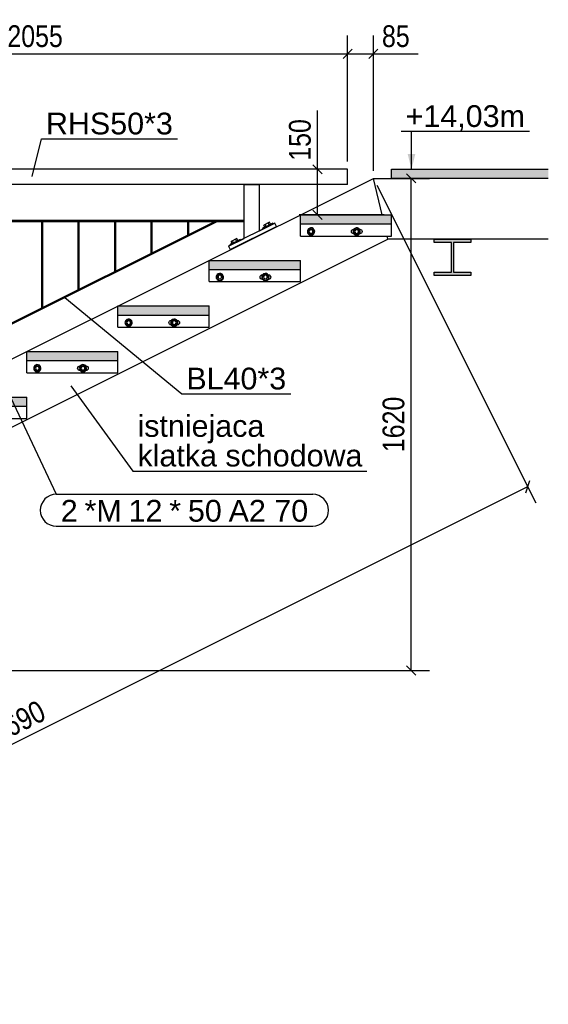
# Model space of a CAD drawing. Header units: millimetres. Extents: x 30 to 140409, y 21 to 10629.
# Tile 14 of 37: x 69640 to 71378, y 120 to 3361. Entities that reach past the tile are written whole.
import ezdxf

# ---------------------------------------------------------------- set-up
doc = ezdxf.new("R2010")
doc.units = ezdxf.units.MM
doc.styles.add('Arial', font='ARIAL.TTF', dxfattribs={"height": 0.2})
doc.styles.add('Arial Narrow', font='ARIALN.TTF', dxfattribs={"height": 0.2})

# ---------------------------------------------------------------- blocks, each defined once
blk = doc.blocks.new('Part-8614 - 8504')
blk.add_hatch(color=6).paths.add_polyline_path([(70562.7, 2568.6), (70262.7, 2568.6), (70262.7, 2538.6), (70562.7, 2538.6)])
at = {"color": 7}
for p, q in [((70262.7, 2568.6), (70262.7, 2568.7)), ((70262.7, 2538.7), (70262.7, 2568.7)), ((70262.7, 2568.7), (70562.7, 2568.7)), ((70262.7, 2538.6), (70262.7, 2568.6)), ((70262.7, 2568.6), (70562.7, 2568.6)), ((70562.7, 2568.6), (70562.7, 2568.7)), ((70562.7, 2568.7), (70562.7, 2568.6)), ((70562.7, 2538.6), (70562.7, 2568.6)), ((70262.7, 2538.6), (70262.7, 2538.7)), ((70262.7, 2538.6), (70562.7, 2538.6))]:
    blk.add_line(p, q, dxfattribs=at)
blk = doc.blocks.new('Part-8577 - 8504')
at = {"color": 7}
for p, q in [((70802.7, 2838.7), (70862.7, 2838.7)), ((70831, 2718.6), (70802.7, 2838.7)), ((70802.7, 2838.7), (70862.7, 2838.7)), ((70849.9, 2638.7), (70847.5, 2648.7)), ((71377.7, 2638.7), (70849.9, 2638.7))]:
    blk.add_line(p, q, dxfattribs=at)
blk = doc.blocks.new('Part-8522 - 8504')
blk.add_hatch(color=6).paths.add_polyline_path([(71377.7, 2838.6), (71377.7, 2868.6), (70862.7, 2868.6), (70862.7, 2838.6)])
at = {"color": 7}
for p, q in [((70862.7, 2868.6), (71377.7, 2868.6)), ((70862.7, 2838.6), (70862.7, 2868.6)), ((71377.7, 2838.6), (70862.7, 2838.6))]:
    blk.add_line(p, q, dxfattribs=at)
blk = doc.blocks.new('Part-8575 - 8504')
at = {"color": 7}
for p, q in [((67562.5, 1218.6), (70802.7, 2838.7)), ((67562.5, 1218.6), (70802.7, 2838.7)), ((70831, 2718.6), (70802.7, 2838.7)), ((67549.9, 988.7), (70849.9, 2638.7)), ((70849.9, 2638.7), (70847.5, 2648.7)), ((67549.9, 988.7), (67502.7, 1188.6))]:
    blk.add_line(p, q, dxfattribs=at)
blk = doc.blocks.new('Part-8527 - 8504')
blk.add_hatch(color=6).paths.add_polyline_path([(71122.7, 2638.6), (71002.7, 2638.6), (71002.7, 2627.6), (71059.5, 2627.6), (71059.5, 2529.6), (71002.7, 2529.6), (71002.7, 2518.6), (71122.7, 2518.6), (71122.7, 2529.6), (71066, 2529.6), (71066, 2627.6), (71122.7, 2627.6)])
at = {"color": 7}
for p, q in [((71002.7, 2638.6), (71122.7, 2638.6)), ((71002.7, 2627.6), (71002.7, 2638.6)), ((71059.5, 2627.6), (71002.7, 2627.6)), ((71059.5, 2529.6), (71059.5, 2627.6)), ((71122.7, 2627.6), (71066, 2627.6)), ((71066, 2627.6), (71066, 2529.6)), ((71122.7, 2638.6), (71122.7, 2627.6)), ((71002.7, 2518.6), (71002.7, 2529.6)), ((71002.7, 2529.6), (71059.5, 2529.6)), ((71066, 2529.6), (71122.7, 2529.6)), ((71122.7, 2529.6), (71122.7, 2518.6)), ((71122.7, 2518.6), (71002.7, 2518.6))]:
    blk.add_line(p, q, dxfattribs=at)
blk = doc.blocks.new('Part-8602 - 8504')
blk.add_hatch(color=6).paths.add_polyline_path([(69662.7, 2118.6), (69362.7, 2118.6), (69362.7, 2088.6), (69662.7, 2088.6)])
at = {"color": 7}
for p, q in [((69362.7, 2118.6), (69362.7, 2118.7)), ((69362.7, 2088.7), (69362.7, 2118.7)), ((69362.7, 2118.7), (69662.7, 2118.7)), ((69362.7, 2088.6), (69362.7, 2118.6)), ((69362.7, 2118.6), (69662.7, 2118.6)), ((69662.7, 2118.6), (69662.7, 2118.7)), ((69662.7, 2118.7), (69662.7, 2118.6)), ((69662.7, 2088.6), (69662.7, 2118.6)), ((69362.7, 2088.6), (69362.7, 2088.7)), ((69362.7, 2088.6), (69662.7, 2088.6))]:
    blk.add_line(p, q, dxfattribs=at)
blk = doc.blocks.new('Part-8603 - 8504')
at = {"color": 7}
for p, q in [((69362.7, 2048.7), (69362.7, 2088.7)), ((69362.7, 2088.7), (69362.7, 2088.7)), ((69362.7, 2088.7), (69362.7, 2088.7)), ((69662.7, 2048.7), (69662.7, 2088.6)), ((69362.7, 2048.7), (69362.7, 2048.7)), ((69362.7, 2048.7), (69662.7, 2048.7)), ((69662.7, 2048.7), (69662.7, 2048.7))]:
    blk.add_line(p, q, dxfattribs=at)
blk = doc.blocks.new('Part-8606 - 8504')
blk.add_hatch(color=6).paths.add_polyline_path([(69962.7, 2268.6), (69662.7, 2268.6), (69662.7, 2238.6), (69962.7, 2238.6)])
at = {"color": 7}
for p, q in [((69662.7, 2268.6), (69662.7, 2268.7)), ((69662.7, 2238.7), (69662.7, 2268.7)), ((69662.7, 2268.7), (69962.7, 2268.7)), ((69662.7, 2238.6), (69662.7, 2268.6)), ((69662.7, 2268.6), (69962.7, 2268.6)), ((69962.7, 2268.6), (69962.7, 2268.7)), ((69962.7, 2268.7), (69962.7, 2268.6)), ((69962.7, 2238.6), (69962.7, 2268.6)), ((69662.7, 2238.6), (69662.7, 2238.7)), ((69662.7, 2238.6), (69962.7, 2238.6))]:
    blk.add_line(p, q, dxfattribs=at)
blk = doc.blocks.new('Part-8607 - 8504')
at = {"color": 7}
for p, q in [((69662.7, 2198.7), (69662.7, 2238.7)), ((69662.7, 2238.7), (69662.7, 2238.7)), ((69662.7, 2238.7), (69662.7, 2238.7)), ((69962.7, 2198.7), (69962.7, 2238.6)), ((69662.7, 2198.7), (69662.7, 2198.7)), ((69662.7, 2198.7), (69962.7, 2198.7)), ((69962.7, 2198.7), (69962.7, 2198.7))]:
    blk.add_line(p, q, dxfattribs=at)
blk = doc.blocks.new('Bolt-8608 - 8504')
at = {"color": 7}
for p, q in [((69697.7, 2224.6), (69688.2, 2219.1)), ((69688.2, 2219.1), (69688.2, 2208.2)), ((69688.2, 2208.2), (69697.7, 2202.7)), ((69707.2, 2219.1), (69697.7, 2224.6)), ((69697.7, 2202.7), (69707.2, 2208.2)), ((69707.2, 2208.2), (69707.2, 2219.1))]:
    blk.add_line(p, q, dxfattribs=at)
for radius, start, end in [(12, 120, 300), (12, 300, 120), (6, 120, 300), (6, 300, 120)]:
    blk.add_arc((69697.7, 2213.7), radius, start, end, dxfattribs=at)
blk = doc.blocks.new('Bolt-8609 - 8504')
at = {"color": 7}
for p, q in [((69830.2, 2213.7), (69830.7, 2216.5)), ((69830.7, 2210.8), (69830.2, 2213.7)), ((69830.7, 2216.5), (69832.4, 2219)), ((69832.4, 2208.4), (69830.7, 2210.8)), ((69832.4, 2219), (69834.8, 2220.6)), ((69834.8, 2206.7), (69832.4, 2208.4)), ((69834.8, 2220.6), (69837.7, 2221.2)), ((69837.7, 2206.2), (69834.8, 2206.7)), ((69837.7, 2221.2), (69838.8, 2221.2)), ((69838.8, 2206.2), (69837.7, 2206.2)), ((69847.7, 2224.6), (69838.2, 2219.1)), ((69838.2, 2219.1), (69838.2, 2208.2)), ((69838.2, 2208.2), (69847.7, 2202.7)), ((69857.2, 2219.1), (69847.7, 2224.6)), ((69847.7, 2202.7), (69857.2, 2208.2)), ((69856.6, 2221.2), (69857.7, 2221.2)), ((69857.7, 2206.2), (69856.6, 2206.2)), ((69857.2, 2208.2), (69857.2, 2219.1)), ((69857.7, 2221.2), (69860.5, 2220.6)), ((69860.5, 2206.7), (69857.7, 2206.2)), ((69860.5, 2220.6), (69863, 2219)), ((69863, 2208.4), (69860.5, 2206.7)), ((69863, 2219), (69864.6, 2216.5)), ((69864.6, 2210.8), (69863, 2208.4)), ((69864.6, 2216.5), (69865.2, 2213.7)), ((69865.2, 2213.7), (69864.6, 2210.8))]:
    blk.add_line(p, q, dxfattribs=at)
for radius, start, end in [(12, 120, 300), (12, 300, 120), (6, 120, 300), (6, 300, 120)]:
    blk.add_arc((69847.7, 2213.7), radius, start, end, dxfattribs=at)
blk = doc.blocks.new('Part-8610 - 8504')
blk.add_hatch(color=6).paths.add_polyline_path([(70262.7, 2418.6), (69962.7, 2418.6), (69962.7, 2388.6), (70262.7, 2388.6)])
at = {"color": 7}
for p, q in [((69962.7, 2418.6), (69962.7, 2418.7)), ((69962.7, 2388.7), (69962.7, 2418.7)), ((69962.7, 2418.7), (70262.7, 2418.7)), ((69962.7, 2388.6), (69962.7, 2418.6)), ((69962.7, 2418.6), (70262.7, 2418.6)), ((70262.7, 2418.6), (70262.7, 2418.7)), ((70262.7, 2418.7), (70262.7, 2418.6)), ((70262.7, 2388.6), (70262.7, 2418.6)), ((69962.7, 2388.6), (69962.7, 2388.7)), ((69962.7, 2388.6), (70262.7, 2388.6))]:
    blk.add_line(p, q, dxfattribs=at)
blk = doc.blocks.new('Part-8611 - 8504')
at = {"color": 7}
for p, q in [((69962.7, 2348.7), (69962.7, 2388.7)), ((69962.7, 2388.7), (69962.7, 2388.7)), ((69962.7, 2388.7), (69962.7, 2388.7)), ((70262.7, 2348.7), (70262.7, 2388.6)), ((69962.7, 2348.7), (69962.7, 2348.7)), ((69962.7, 2348.7), (70262.7, 2348.7)), ((70262.7, 2348.7), (70262.7, 2348.7))]:
    blk.add_line(p, q, dxfattribs=at)
blk = doc.blocks.new('Bolt-8612 - 8504')
at = {"color": 7}
for p, q in [((69997.7, 2374.6), (69988.2, 2369.1)), ((69988.2, 2369.1), (69988.2, 2358.2)), ((70007.2, 2369.1), (69997.7, 2374.6)), ((70007.2, 2358.2), (70007.2, 2369.1)), ((69988.2, 2358.2), (69997.7, 2352.7)), ((69997.7, 2352.7), (70007.2, 2358.2))]:
    blk.add_line(p, q, dxfattribs=at)
for radius, start, end in [(12, 120, 300), (12, 300, 120), (6, 120, 300), (6, 300, 120)]:
    blk.add_arc((69997.7, 2363.7), radius, start, end, dxfattribs=at)
blk = doc.blocks.new('Bolt-8613 - 8504')
at = {"color": 7}
for p, q in [((70130.2, 2363.7), (70130.7, 2366.5)), ((70130.7, 2366.5), (70132.4, 2369)), ((70132.4, 2369), (70134.8, 2370.6)), ((70134.8, 2370.6), (70137.7, 2371.2)), ((70137.7, 2371.2), (70138.8, 2371.2)), ((70147.7, 2374.6), (70138.2, 2369.1)), ((70138.2, 2369.1), (70138.2, 2358.2)), ((70157.2, 2369.1), (70147.7, 2374.6)), ((70156.6, 2371.2), (70157.7, 2371.2)), ((70157.2, 2358.2), (70157.2, 2369.1)), ((70157.7, 2371.2), (70160.5, 2370.6)), ((70160.5, 2370.6), (70163, 2369)), ((70163, 2369), (70164.6, 2366.5)), ((70164.6, 2366.5), (70165.2, 2363.7)), ((70130.7, 2360.8), (70130.2, 2363.7)), ((70132.4, 2358.4), (70130.7, 2360.8)), ((70134.8, 2356.7), (70132.4, 2358.4)), ((70137.7, 2356.2), (70134.8, 2356.7)), ((70138.8, 2356.2), (70137.7, 2356.2)), ((70138.2, 2358.2), (70147.7, 2352.7)), ((70147.7, 2352.7), (70157.2, 2358.2)), ((70157.7, 2356.2), (70156.6, 2356.2)), ((70160.5, 2356.7), (70157.7, 2356.2)), ((70163, 2358.4), (70160.5, 2356.7)), ((70164.6, 2360.8), (70163, 2358.4)), ((70165.2, 2363.7), (70164.6, 2360.8))]:
    blk.add_line(p, q, dxfattribs=at)
for radius, start, end in [(12, 120, 300), (12, 300, 120), (6, 120, 300), (6, 300, 120)]:
    blk.add_arc((70147.7, 2363.7), radius, start, end, dxfattribs=at)
blk = doc.blocks.new('Part-8615 - 8504')
at = {"color": 7}
for p, q in [((70262.7, 2498.7), (70262.7, 2538.7)), ((70262.7, 2538.7), (70262.7, 2538.7)), ((70262.7, 2538.7), (70262.7, 2538.7)), ((70562.7, 2498.7), (70562.7, 2538.6)), ((70262.7, 2498.7), (70262.7, 2498.7)), ((70262.7, 2498.7), (70562.7, 2498.7)), ((70562.7, 2498.7), (70562.7, 2498.7))]:
    blk.add_line(p, q, dxfattribs=at)
blk = doc.blocks.new('Bolt-8616 - 8504')
at = {"color": 7}
for p, q in [((70297.7, 2524.6), (70288.2, 2519.1)), ((70288.2, 2519.1), (70288.2, 2508.2)), ((70288.2, 2508.2), (70297.7, 2502.7)), ((70307.2, 2519.1), (70297.7, 2524.6)), ((70297.7, 2502.7), (70307.2, 2508.2)), ((70307.2, 2508.2), (70307.2, 2519.1))]:
    blk.add_line(p, q, dxfattribs=at)
for radius, start, end in [(12, 120, 300), (12, 300, 120), (6, 120, 300), (6, 300, 120)]:
    blk.add_arc((70297.7, 2513.7), radius, start, end, dxfattribs=at)
blk = doc.blocks.new('Bolt-8617 - 8504')
at = {"color": 7}
for p, q in [((70430.2, 2513.7), (70430.7, 2516.5)), ((70430.7, 2510.8), (70430.2, 2513.7)), ((70430.7, 2516.5), (70432.4, 2519)), ((70432.4, 2508.4), (70430.7, 2510.8)), ((70432.4, 2519), (70434.8, 2520.6)), ((70434.8, 2506.7), (70432.4, 2508.4)), ((70434.8, 2520.6), (70437.7, 2521.2)), ((70437.7, 2506.2), (70434.8, 2506.7)), ((70437.7, 2521.2), (70438.8, 2521.2)), ((70438.8, 2506.2), (70437.7, 2506.2)), ((70447.7, 2524.6), (70438.2, 2519.1)), ((70438.2, 2519.1), (70438.2, 2508.2)), ((70438.2, 2508.2), (70447.7, 2502.7)), ((70457.2, 2519.1), (70447.7, 2524.6)), ((70447.7, 2502.7), (70457.2, 2508.2)), ((70456.6, 2521.2), (70457.7, 2521.2)), ((70457.7, 2506.2), (70456.6, 2506.2)), ((70457.2, 2508.2), (70457.2, 2519.1)), ((70457.7, 2521.2), (70460.5, 2520.6)), ((70460.5, 2506.7), (70457.7, 2506.2)), ((70460.5, 2520.6), (70463, 2519)), ((70463, 2508.4), (70460.5, 2506.7)), ((70463, 2519), (70464.6, 2516.5)), ((70464.6, 2510.8), (70463, 2508.4)), ((70464.6, 2516.5), (70465.2, 2513.7)), ((70465.2, 2513.7), (70464.6, 2510.8))]:
    blk.add_line(p, q, dxfattribs=at)
for radius, start, end in [(12, 120, 300), (12, 300, 120), (6, 120, 300), (6, 300, 120)]:
    blk.add_arc((70447.7, 2513.7), radius, start, end, dxfattribs=at)
blk = doc.blocks.new('Part-8618 - 8504')
blk.add_hatch(color=6).paths.add_polyline_path([(70862.7, 2718.6), (70562.7, 2718.6), (70562.7, 2688.6), (70862.7, 2688.6)])
at = {"color": 7}
for p, q in [((70562.7, 2718.6), (70562.7, 2718.7)), ((70562.7, 2688.7), (70562.7, 2718.7)), ((70562.7, 2718.7), (70862.7, 2718.7)), ((70562.7, 2688.6), (70562.7, 2718.6)), ((70562.7, 2718.6), (70862.7, 2718.6)), ((70862.7, 2718.6), (70862.7, 2718.7)), ((70862.7, 2718.7), (70862.7, 2718.6)), ((70862.7, 2688.6), (70862.7, 2718.6)), ((70562.7, 2688.6), (70562.7, 2688.7)), ((70562.7, 2688.6), (70862.7, 2688.6))]:
    blk.add_line(p, q, dxfattribs=at)
blk = doc.blocks.new('Part-8619 - 8504')
at = {"color": 7}
for p, q in [((70562.7, 2648.7), (70562.7, 2688.7)), ((70562.7, 2688.7), (70562.7, 2688.7)), ((70562.7, 2688.7), (70562.7, 2688.7)), ((70862.7, 2648.7), (70862.7, 2688.6)), ((70562.7, 2648.7), (70562.7, 2648.7)), ((70562.7, 2648.7), (70862.7, 2648.7)), ((70862.7, 2648.7), (70862.7, 2648.7))]:
    blk.add_line(p, q, dxfattribs=at)
blk = doc.blocks.new('Bolt-8620 - 8504')
at = {"color": 7}
for p, q in [((70597.7, 2674.6), (70588.2, 2669.1)), ((70588.2, 2669.1), (70588.2, 2658.2)), ((70588.2, 2658.2), (70597.7, 2652.7)), ((70607.2, 2669.1), (70597.7, 2674.6)), ((70597.7, 2652.7), (70607.2, 2658.2)), ((70607.2, 2658.2), (70607.2, 2669.1))]:
    blk.add_line(p, q, dxfattribs=at)
for radius, start, end in [(12, 120, 300), (12, 300, 120), (6, 120, 300), (6, 300, 120)]:
    blk.add_arc((70597.7, 2663.7), radius, start, end, dxfattribs=at)
blk = doc.blocks.new('Bolt-8621 - 8504')
at = {"color": 7}
for p, q in [((70730.2, 2663.7), (70730.7, 2666.5)), ((70730.7, 2660.8), (70730.2, 2663.7)), ((70730.7, 2666.5), (70732.4, 2669)), ((70732.4, 2658.4), (70730.7, 2660.8)), ((70732.4, 2669), (70734.8, 2670.6)), ((70734.8, 2656.7), (70732.4, 2658.4)), ((70734.8, 2670.6), (70737.7, 2671.2)), ((70737.7, 2671.2), (70738.8, 2671.2)), ((70747.7, 2674.6), (70738.2, 2669.1)), ((70738.2, 2669.1), (70738.2, 2658.2)), ((70738.2, 2658.2), (70747.7, 2652.7)), ((70757.2, 2669.1), (70747.7, 2674.6)), ((70747.7, 2652.7), (70757.2, 2658.2)), ((70756.6, 2671.2), (70757.7, 2671.2)), ((70757.2, 2658.2), (70757.2, 2669.1)), ((70757.7, 2671.2), (70760.5, 2670.6)), ((70760.5, 2670.6), (70763, 2669)), ((70763, 2658.4), (70760.5, 2656.7)), ((70763, 2669), (70764.6, 2666.5)), ((70764.6, 2660.8), (70763, 2658.4)), ((70764.6, 2666.5), (70765.2, 2663.7)), ((70765.2, 2663.7), (70764.6, 2660.8)), ((70737.7, 2656.2), (70734.8, 2656.7)), ((70738.8, 2656.2), (70737.7, 2656.2)), ((70757.7, 2656.2), (70756.6, 2656.2)), ((70760.5, 2656.7), (70757.7, 2656.2))]:
    blk.add_line(p, q, dxfattribs=at)
for radius, start, end in [(12, 120, 300), (12, 300, 120), (6, 120, 300), (6, 300, 120)]:
    blk.add_arc((70747.7, 2663.7), radius, start, end, dxfattribs=at)
blk = doc.blocks.new('Part-8628 - 8504')
at = {"color": 7}
for p, q in [((70377.7, 2640.7), (70377.7, 2818.6)), ((70377.7, 2818.6), (70427.7, 2818.6)), ((70427.7, 2665.7), (70427.7, 2818.6))]:
    blk.add_line(p, q, dxfattribs=at)
blk = doc.blocks.new('Part-8633 - 8504')
at = {"color": 7}
for p, q in [((70478.8, 2691.2), (70326.7, 2615.2)), ((70427.7, 2665.7), (70478.8, 2691.2)), ((70484.1, 2680.5), (70478.8, 2691.2)), ((70332.1, 2604.5), (70484.1, 2680.5)), ((70326.7, 2615.2), (70377.7, 2640.7)), ((70326.7, 2615.2), (70332.1, 2604.5))]:
    blk.add_line(p, q, dxfattribs=at)
blk = doc.blocks.new('Bolt-8634 - 8504')
at = {"color": 7}
for p, q in [((70456.3, 2691.8), (70447, 2687.1)), ((70461, 2694.1), (70456.3, 2691.8)), ((70459.7, 2685.1), (70456.3, 2691.8)), ((70464.3, 2687.4), (70461, 2694.1)), ((70469.4, 2689.9), (70463.3, 2686.9)), ((70471.6, 2691), (70469.4, 2689.9)), ((70472.9, 2688.3), (70471.6, 2691)), ((70440.7, 2675.6), (70438.5, 2674.5)), ((70439.8, 2671.8), (70438.5, 2674.5)), ((70446.8, 2678.6), (70440.7, 2675.6)), ((70447, 2687.1), (70442.4, 2684.8)), ((70445.8, 2678.1), (70442.4, 2684.8)), ((70455, 2682.7), (70446.8, 2678.6)), ((70450.4, 2680.4), (70447, 2687.1)), ((70463.3, 2686.9), (70455, 2682.7)), ((70456.8, 2665.7), (70456.4, 2666.6)), ((70467.6, 2671.1), (70467.1, 2672)), ((70339.7, 2633.5), (70335.1, 2631.1)), ((70338.4, 2624.4), (70335.1, 2631.1)), ((70347.7, 2629.1), (70339.4, 2624.9)), ((70349, 2638.1), (70339.7, 2633.5)), ((70343.1, 2626.7), (70339.7, 2633.5)), ((70356, 2633.2), (70347.7, 2629.1)), ((70353.7, 2640.4), (70349, 2638.1)), ((70352.4, 2631.4), (70349, 2638.1)), ((70357, 2633.7), (70353.7, 2640.4)), ((70362, 2636.2), (70356, 2633.2)), ((70364.3, 2637.3), (70362, 2636.2)), ((70365.6, 2634.7), (70364.3, 2637.3)), ((70333.4, 2621.9), (70331.2, 2620.8)), ((70332.5, 2618.1), (70331.2, 2620.8)), ((70339.4, 2624.9), (70333.4, 2621.9)), ((70349.5, 2612.1), (70349.1, 2613)), ((70360.2, 2617.4), (70359.8, 2618.3))]:
    blk.add_line(p, q, dxfattribs=at)
blk = doc.blocks.new('Part-8645 - 8504')
at = {"color": 7}
for p, q in [((69528.2, 2316.6), (70289.1, 2697.1)), ((70282.4, 2697.1), (69528.2, 2320)), ((70282.4, 2697.1), (70289.1, 2697.1)), ((69528.2, 2320), (69528.2, 2316.6))]:
    blk.add_line(p, q, dxfattribs=at)
blk = doc.blocks.new('Part-8654 - 8504')
at = {"color": 7}
for p, q in [((70194.2, 2697.1), (70191.2, 2697.1)), ((70191.2, 2697.1), (70191.2, 2651.5)), ((70194.2, 2697.1), (70194.2, 2653)), ((70194.2, 2653), (70191.2, 2651.5))]:
    blk.add_line(p, q, dxfattribs=at)
blk = doc.blocks.new('Part-8655 - 8504')
at = {"color": 7}
for p, q in [((70074.2, 2697.1), (70071.2, 2697.1)), ((70071.2, 2697.1), (70071.2, 2591.5)), ((70074.2, 2697.1), (70074.2, 2593)), ((70074.2, 2593), (70071.2, 2591.5))]:
    blk.add_line(p, q, dxfattribs=at)
blk = doc.blocks.new('Part-8656 - 8504')
at = {"color": 7}
for p, q in [((69954.2, 2697.1), (69951.2, 2697.1)), ((69951.2, 2697.1), (69951.2, 2531.5)), ((69954.2, 2697.1), (69954.2, 2533)), ((69954.2, 2533), (69951.2, 2531.5))]:
    blk.add_line(p, q, dxfattribs=at)
blk = doc.blocks.new('Part-8657 - 8504')
at = {"color": 7}
for p, q in [((69834.2, 2697.1), (69831.2, 2697.1)), ((69831.2, 2697.1), (69831.2, 2471.5)), ((69834.2, 2697.1), (69834.2, 2473)), ((69834.2, 2473), (69831.2, 2471.5))]:
    blk.add_line(p, q, dxfattribs=at)
blk = doc.blocks.new('Part-8658 - 8504')
at = {"color": 7}
for p, q in [((69714.2, 2697.1), (69711.2, 2697.1)), ((69711.2, 2697.1), (69711.2, 2411.5)), ((69714.2, 2697.1), (69714.2, 2413)), ((69714.2, 2413), (69711.2, 2411.5))]:
    blk.add_line(p, q, dxfattribs=at)
blk = doc.blocks.new('Part-8701 - 8504')
at = {"color": 7}
for p, q in [((70717.7, 2868.6), (68662.8, 2868.6)), ((68674.6, 2818.6), (68662.8, 2868.6)), ((70717.7, 2818.6), (70717.7, 2868.6)), ((70717.7, 2818.6), (68674.6, 2818.6))]:
    blk.add_line(p, q, dxfattribs=at)
blk = doc.blocks.new('Part-8704 - 8504')
at = {"color": 7}
for p, q in [((70376.7, 2700.1), (69527.7, 2700.1)), ((69527.7, 2697.1), (70376.7, 2697.1)), ((70376.7, 2697.1), (70376.7, 2700.1))]:
    blk.add_line(p, q, dxfattribs=at)
blk = doc.blocks.new('StraightDimension-9869 - 8504')
at = {"color": 174}
for p, q in [((70717.7, 2893.6), (70717.7, 3308.4)), ((70802.7, 2863.7), (70802.7, 3308.4)), ((70732.7, 3263.4), (70702.7, 3233.4)), ((70717.7, 3248.4), (70802.7, 3248.4)), ((70787.7, 3233.4), (70817.7, 3263.4)), ((70802.7, 3248.4), (70950.1, 3248.4)), ((70802.7, 3248.4), (70950.1, 3248.4))]:
    blk.add_line(p, q, dxfattribs=at)
at = {"color": 30, "style": 'Arial Narrow'}
blk.add_text('85', height=71.58, dxfattribs=at).set_placement((70830.8, 3270.9))
blk = doc.blocks.new('StraightDimension-9870 - 8504')
at = {"color": 174}
for p, q in [((68662.8, 2893.6), (68662.8, 3308.4)), ((70717.7, 2893.6), (70717.7, 3308.4)), ((68677.8, 3263.4), (68647.8, 3233.4)), ((68662.8, 3248.4), (70717.7, 3248.4)), ((70702.7, 3233.4), (70732.7, 3263.4))]:
    blk.add_line(p, q, dxfattribs=at)
at = {"color": 30, "style": 'Arial Narrow'}
blk.add_text('2055', height=71.58, dxfattribs=at).set_placement((69599.1, 3270.9))
blk = doc.blocks.new('StraightDimension-9957 - 8504')
at = {"color": 174}
for p, q in [((70618.9, 2868.6), (70618.9, 3061.6)), ((70618.9, 2868.6), (70618.9, 3061.6)), ((70692.7, 2868.6), (70558.9, 2868.6)), ((70633.9, 2853.6), (70603.9, 2883.6)), ((70618.9, 2718.7), (70618.9, 2868.6)), ((70603.9, 2733.7), (70633.9, 2703.7)), ((70837.7, 2718.7), (70558.9, 2718.7))]:
    blk.add_line(p, q, dxfattribs=at)
at = {"color": 30, "style": 'Arial Narrow'}
blk.add_text('150', height=71.58, rotation=90.0002, dxfattribs=at).set_placement((70596.4, 2896.7))
blk = doc.blocks.new('StraightDimension-10286 - 8504')
at = {"color": 174}
for p, q in [((70813.9, 2816.3), (71336.9, 1770.2)), ((68009.9, 173.8), (71310.1, 1823.9)), ((71303.4, 1803.7), (71316.8, 1844)), ((67513.7, 1166.2), (68036.7, 120.1)), ((68016.6, 193.9), (68003.2, 153.6))]:
    blk.add_line(p, q, dxfattribs=at)
at = {"color": 30, "style": 'Arial Narrow'}
blk.add_text('3690', height=71.58, rotation=26.5623, dxfattribs=at).set_placement((69568.4, 978.1))
blk = doc.blocks.new('StraightDimension-10756 - 8504')
at = {"color": 174}
for p, q in [((70941.8, 2823.7), (70911.8, 2853.7)), ((70827.7, 2838.7), (70986.8, 2838.7)), ((70926.8, 1218.7), (70926.8, 2838.7)), ((70911.8, 1233.7), (70941.8, 1203.7)), ((67887.7, 1218.7), (70986.8, 1218.7))]:
    blk.add_line(p, q, dxfattribs=at)
at = {"color": 30, "style": 'Arial Narrow'}
blk.add_text('1620', height=71.58, rotation=90.0002, dxfattribs=at).set_placement((70904.3, 1937.5))
blk = doc.blocks.new('Mark-8892 - 8504')
at = {"color": 136}
for p, q in [((69788.1, 2446.6), (70172.6, 2128.9)), ((70172.6, 2128.9), (70530.8, 2128.9))]:
    blk.add_line(p, q, dxfattribs=at)
at = {"color": 30, "style": 'Arial'}
blk.add_text('BL40*3', height=71.63, dxfattribs=at).set_placement((70187.6, 2143.9))
blk = doc.blocks.new('Mark-10227 - 8504')
at = {"color": 136}
for p, q in [((69680.3, 2844.3), (69711.1, 2968.3)), ((69711.1, 2968.3), (70158.1, 2968.3))]:
    blk.add_line(p, q, dxfattribs=at)
at = {"color": 30, "style": 'Arial'}
blk.add_text('RHS50*3', height=71.63, dxfattribs=at).set_placement((69726.1, 2983.3))
blk = doc.blocks.new('Text-10337 - 8504')
at = {"color": 136}
for p, q in [((69808.3, 2156.1), (70011.9, 1875.4)), ((70011.9, 1875.4), (70781.4, 1875.4))]:
    blk.add_line(p, q, dxfattribs=at)
at = {"color": 30, "style": 'Arial'}
for s, height, p in [('istniejaca', 71.63, (70026.9, 1987.9)), ('klatka schodowa', 71.631, (70026.9, 1890.4))]:
    blk.add_text(s, height=height, dxfattribs=at).set_placement(p)
blk = doc.blocks.new('Mark-11365 - 8504')
at = {"color": 136}
for p, q in [((69556.4, 2230.1), (69759.8, 1798.7)), ((69759.8, 1798.7), (70603, 1798.7)), ((69759.8, 1693.7), (70603, 1693.7))]:
    blk.add_line(p, q, dxfattribs=at)
for centre, start, end in [((69759.8, 1746.2), 90, 270), ((70603, 1746.2), 270, 90)]:
    blk.add_arc(centre, 52.5, start, end, dxfattribs=at)
at = {"color": 30, "style": 'Arial'}
for s, height, p in [('*M', 71.63, (69852.9, 1708.7)), ('*', 71.6, (70131.4, 1708.7)), ('2', 71.6, (69774.8, 1708.7)), ('12', 71.63, (69997.6, 1708.7)), ('50', 71.63, (70192.8, 1708.7)), ('A2 70', 71.63, (70326.6, 1708.7))]:
    blk.add_text(s, height=height, dxfattribs=at).set_placement(p)
blk = doc.blocks.new('Unknown-13341 - 8504')
blk.add_hatch(color=6).paths.add_polyline_path([(70940.4, 2918.6), (70927.9, 2868.6), (70915.4, 2918.6)])
at = {"color": 6}
for p, q in [((70927.9, 2992.8), (70893.7, 2992.8)), ((71315.7, 2992.8), (70893.7, 2992.8)), ((70927.9, 2868.6), (70927.9, 2992.8))]:
    blk.add_line(p, q, dxfattribs=at)
at = {"color": 6, "style": 'Arial'}
blk.add_text('+14,03m', height=71.63, dxfattribs=at).set_placement((70908.7, 3007.8))

msp = doc.modelspace()

# ---------------------------------------------------------------- block references
for name in ['StraightDimension-9870 - 8504', 'StraightDimension-9869 - 8504', 'Unknown-13341 - 8504', 'Mark-10227 - 8504', 'StraightDimension-9957 - 8504', 'StraightDimension-10756 - 8504', 'Part-8701 - 8504', 'Part-8522 - 8504', 'Part-8575 - 8504', 'Part-8577 - 8504', 'StraightDimension-10286 - 8504', 'Part-8628 - 8504', 'Part-8704 - 8504', 'Part-8645 - 8504', 'Part-8658 - 8504', 'Part-8657 - 8504', 'Part-8656 - 8504', 'Part-8655 - 8504', 'Part-8654 - 8504', 'Part-8633 - 8504', 'Bolt-8634 - 8504', 'Part-8618 - 8504', 'Part-8619 - 8504', 'Bolt-8620 - 8504', 'Bolt-8621 - 8504', 'Part-8527 - 8504', 'Part-8614 - 8504', 'Part-8615 - 8504', 'Bolt-8616 - 8504', 'Bolt-8617 - 8504', 'Mark-8892 - 8504', 'Part-8610 - 8504', 'Part-8611 - 8504', 'Bolt-8612 - 8504', 'Bolt-8613 - 8504', 'Part-8606 - 8504', 'Part-8607 - 8504', 'Mark-11365 - 8504', 'Bolt-8608 - 8504', 'Bolt-8609 - 8504', 'Text-10337 - 8504', 'Part-8602 - 8504', 'Part-8603 - 8504']:
    msp.add_blockref(name, (0, 0))

doc.saveas('drawing.dxf')
